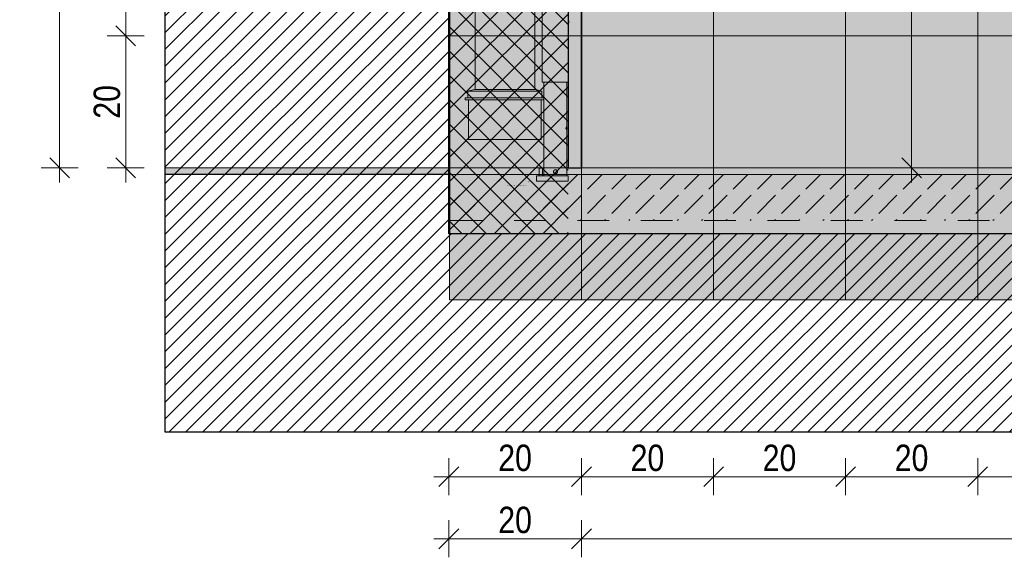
# Model space of a CAD drawing. Header units: millimetres. Extents: x -19885 to 4386, y -353 to 3827.
# Tile 40 of 59: x -6081 to -4590, y -190 to 625. Entities that reach past the tile are written whole.
import ezdxf

# ---------------------------------------------------------------- set-up
doc = ezdxf.new("R2010")
doc.units = ezdxf.units.MM
doc.header["$MEASUREMENT"] = 0
for name, pattern in [('Dashed_line', [750, 500, -250]), ('Przerywana', [96, 48, -48]), ('Wipeout_Contour', [1000, 0, -1000])]:
    doc.linetypes.add(name, pattern=pattern)
for name, color, linetype, lineweight in [('0_Nr_pióra__101', 252, 'Continuous', 5), ('0_Nr_pióra__21', 7, 'Continuous', 25), ('KR_INW_Nr_pióra__101', 252, 'Continuous', 5), ('KR_INW_Nr_pióra__21', 7, 'Continuous', 25), ('KR_INW_Nr_pióra__27', 7, 'Continuous', 25), ('NAPIS_SODON_Nr_pióra__162', 7, 'Continuous', 5), ('NAPIS_SODON_Nr_pióra__164', 7, 'Continuous', 5), ('NAPIS_SODON_Nr_pióra__169', 7, 'Continuous', 5), ('NAPIS_SODON_Nr_pióra__41', 7, 'Continuous', 15), ('PRZEBUDOWA_NISKIE_GK_Nr_pióra__27', 7, 'Continuous', 25)]:
    doc.layers.add(name, color=color, linetype=linetype, lineweight=lineweight)
for name, color, linetype, lineweight, true_color in [('0_Nr_pióra__181', 7, 'Continuous', 0, 0xe8e8e8), ('0_Nr_pióra__189', 7, 'Continuous', 0, 0xd4d4d4), ('0_Nr_pióra__61', 7, 'Continuous', 13, 0x6a6a6a), ('PRZBUDOWA_W_KAN_OPIS_Nr_pióra__20', 7, 'Continuous', 13, 0xb00000), ('PRZEBUDOWA_NISKIE_GK_Nr_pióra__24', 7, 'Continuous', 15, 0x029e21)]:
    doc.layers.add(name, color=color, linetype=linetype, lineweight=lineweight, true_color=true_color)
doc.layers.add('NAPIS_SODON', color=7, linetype='Continuous')
doc.layers.add('PRZBUDOWA_W_KAN_OPIS', color=7, linetype='Continuous')
doc.styles.add('GENERATED_STYLE_1', font='arial.ttf')
doc.styles.add('GENERATED_STYLE_2', font='txt')
doc.dimstyles.new('GENERATED_STYLE__1', dxfattribs={"dimtxt": 40, "dimasz": 28.5, "dimexe": 0.18, "dimexo": 0, "dimgap": 0.09, "dimtad": 1, "dimdec": 0, "dimlfac": 0.1, "dimzin": 0, "dimdsep": 46, "dimtxsty": 'GENERATED_STYLE_2', "dimblk": 'ARROWHEAD_6', "dimblk1": 'ARROWHEAD_6', "dimblk2": 'ARROWHEAD_6', "dimcen": 0.09, "dimclrd": 256, "dimclre": 256, "dimclrt": 256, "dimadec": 1, "dimazin": 0, "dimtfac": 1, "dimtdec": 4, "dimtmove": 0, "dimatfit": 3, "dimfxl": 0, "dimtolj": 1, "dimtzin": 0, "dimarcsym": 0})
doc.dimstyles.new('GENERATED_STYLE__2', dxfattribs={"dimtxt": 40, "dimasz": 28.5, "dimexe": 0.18, "dimexo": 0, "dimgap": 0.09, "dimtad": 1, "dimtih": 1, "dimtoh": 1, "dimdec": 0, "dimlfac": 0.1, "dimzin": 0, "dimdsep": 46, "dimtxsty": 'GENERATED_STYLE_2', "dimblk": 'ARROWHEAD_6', "dimblk1": 'ARROWHEAD_6', "dimblk2": 'ARROWHEAD_6', "dimcen": 0.09, "dimclrd": 256, "dimclre": 256, "dimclrt": 256, "dimadec": 1, "dimazin": 0, "dimtfac": 1, "dimtdec": 4, "dimtmove": 0, "dimatfit": 3, "dimfxl": 0, "dimtolj": 1, "dimtzin": 0, "dimarcsym": 0})

# ---------------------------------------------------------------- blocks, each defined once
blk = doc.blocks.new('*X6')
at = {"layer": 'NAPIS_SODON', "linetype": 'Continuous', "lineweight": 0, "true_color": 0x000000}
for points in [[(-5218, 320), (-5368, 320), (-5368, 300), (-5218, 300)], [(-4918, 320), (-5068, 320), (-5068, 300), (-4918, 300)], [(-4618, 320), (-4768, 320), (-4768, 300), (-4618, 300)]]:
    blk.add_hatch(color=18, dxfattribs=at).paths.add_polyline_path(points)
blk = doc.blocks.new('Wypełnienie_3', base_point=(0, 0))
at = {"layer": 'NAPIS_SODON_Nr_pióra__162', "linetype": 'Continuous'}
blk.add_blockref('*X6', (0, 0), dxfattribs=at)
blk = doc.blocks.new('*D93')
at = {"layer": 'PRZBUDOWA_W_KAN_OPIS_Nr_pióra__20', "linetype": 'Continuous'}
for p, q in [((-4715.2, 1585), (-4745.2, 1615)), ((-4730.2, 1600), (-4730.2, 1622.5)), ((-4702.1, 1600), (-4758.3, 1600)), ((-4730.2, 400), (-4730.2, 1600)), ((-4745.2, 415), (-4715.2, 385)), ((-4702.1, 400), (-4758.3, 400)), ((-4730.2, 377.5), (-4730.2, 400))]:
    blk.add_line(p, q, dxfattribs=at)
at = {"color": 254, "linetype": 'Wipeout_Contour', "lineweight": 0, "ltscale": 19449.207973}
blk.add_wipeout([(-4738.2, 961.6), (-4738.2, 1038.4), (-4778.2, 1038.4), (-4778.2, 961.6)], dxfattribs=at).dxf.layer = 'PRZBUDOWA_W_KAN_OPIS'
at = {"layer": 'PRZBUDOWA_W_KAN_OPIS_Nr_pióra__20', "insert": (-4738.2, 961.6), "char_height": 40, "attachment_point": 7, "rotation": 90, "style": 'GENERATED_STYLE_2'}
blk.add_mtext('\\A1;{\\fArial Narrow|b0|i0|c238|p34;120}', dxfattribs=at)
blk = doc.blocks.new('ARROWHEAD_6')
at = {"color": 0, "linetype": 'Continuous', "lineweight": 0}
for p, q in [((0, 0), (-1, 0)), ((-0.5, -0.5), (0.5, 0.5))]:
    blk.add_line(p, q, dxfattribs=at)
blk = doc.blocks.new('*D94')
at = {"layer": 'PRZBUDOWA_W_KAN_OPIS_Nr_pióra__20', "linetype": 'Continuous'}
for p, q in [((-5935.5, 615), (-5905.5, 585)), ((-5892.4, 600), (-5948.7, 600)), ((-5920.5, 400), (-5920.5, 600)), ((-5935.5, 415), (-5905.5, 385)), ((-5892.4, 400), (-5948.7, 400)), ((-5920.5, 377.5), (-5920.5, 400))]:
    blk.add_line(p, q, dxfattribs=at)
at = {"color": 254, "linetype": 'Wipeout_Contour', "lineweight": 0, "ltscale": 23878.281793}
blk.add_wipeout([(-5928.5, 474.4), (-5928.5, 525.6), (-5968.5, 525.6), (-5968.5, 474.4)], dxfattribs=at).dxf.layer = 'PRZBUDOWA_W_KAN_OPIS'
at = {"layer": 'PRZBUDOWA_W_KAN_OPIS_Nr_pióra__20', "insert": (-5928.5, 474.4), "char_height": 40, "attachment_point": 7, "rotation": 90, "style": 'GENERATED_STYLE_2'}
blk.add_mtext('\\A1;{\\fArial Narrow|b0|i0|c238|p34;20}', dxfattribs=at)
blk = doc.blocks.new('*D95')
at = {"layer": 'PRZBUDOWA_W_KAN_OPIS_Nr_pióra__20', "linetype": 'Continuous'}
for p, q in [((-5935.5, 815), (-5905.5, 785)), ((-5892.4, 800), (-5948.7, 800)), ((-5920.5, 600), (-5920.5, 800)), ((-5935.5, 615), (-5905.5, 585)), ((-5892.4, 600), (-5948.7, 600))]:
    blk.add_line(p, q, dxfattribs=at)
at = {"color": 254, "linetype": 'Wipeout_Contour', "lineweight": 0, "ltscale": 23958.55459}
blk.add_wipeout([(-5928.5, 674.4), (-5928.5, 725.6), (-5968.5, 725.6), (-5968.5, 674.4)], dxfattribs=at).dxf.layer = 'PRZBUDOWA_W_KAN_OPIS'
at = {"layer": 'PRZBUDOWA_W_KAN_OPIS_Nr_pióra__20', "insert": (-5928.5, 674.4), "char_height": 40, "attachment_point": 7, "rotation": 90, "style": 'GENERATED_STYLE_2'}
blk.add_mtext('\\A1;{\\fArial Narrow|b0|i0|c238|p34;20}', dxfattribs=at)
blk = doc.blocks.new('*D107')
at = {"layer": 'PRZBUDOWA_W_KAN_OPIS_Nr_pióra__20', "linetype": 'Continuous'}
for p, q in [((-6035.5, 2615), (-6005.5, 2585)), ((-5992.4, 2600), (-6048.7, 2600)), ((-6020.5, 400), (-6020.5, 2600)), ((-6035.5, 415), (-6005.5, 385)), ((-5992.4, 400), (-6048.7, 400)), ((-6020.5, 377.5), (-6020.5, 400))]:
    blk.add_line(p, q, dxfattribs=at)
at = {"color": 254, "linetype": 'Wipeout_Contour', "lineweight": 0, "ltscale": 24927.494114}
blk.add_wipeout([(-6028.5, 1461.6), (-6028.5, 1538.4), (-6068.5, 1538.4), (-6068.5, 1461.6)], dxfattribs=at).dxf.layer = 'PRZBUDOWA_W_KAN_OPIS'
at = {"layer": 'PRZBUDOWA_W_KAN_OPIS_Nr_pióra__20', "insert": (-6028.5, 1461.6), "char_height": 40, "attachment_point": 7, "rotation": 90, "style": 'GENERATED_STYLE_2'}
blk.add_mtext('\\A1;{\\fArial Narrow|b0|i0|c238|p34;220}', dxfattribs=at)
blk = doc.blocks.new('*D110')
at = {"layer": 'PRZBUDOWA_W_KAN_OPIS_Nr_pióra__20', "linetype": 'Continuous'}
for p, q in [((-5431.2, -96.3), (-5431.2, -40)), ((-5230.2, -96.3), (-5230.2, -40)), ((-5416.2, -53.1), (-5446.2, -83.1)), ((-5215.2, -53.1), (-5245.2, -83.1)), ((-5453.7, -68.1), (-5431.2, -68.1)), ((-5431.2, -68.1), (-5230.2, -68.1))]:
    blk.add_line(p, q, dxfattribs=at)
at = {"color": 254, "linetype": 'Wipeout_Contour', "lineweight": 0, "ltscale": 21323.585004}
blk.add_wipeout([(-5356.3, -60.1), (-5305.1, -60.1), (-5305.1, -20.1), (-5356.3, -20.1)], dxfattribs=at).dxf.layer = 'PRZBUDOWA_W_KAN_OPIS'
at = {"layer": 'PRZBUDOWA_W_KAN_OPIS_Nr_pióra__20', "insert": (-5356.3, -60.1), "char_height": 40, "attachment_point": 7, "style": 'GENERATED_STYLE_2'}
blk.add_mtext('\\A1;{\\fArial Narrow|b0|i0|c238|p34;20}', dxfattribs=at)
blk = doc.blocks.new('*D111')
at = {"layer": 'PRZBUDOWA_W_KAN_OPIS_Nr_pióra__20', "linetype": 'Continuous'}
for p, q in [((-5230.2, -96.3), (-5230.2, -40)), ((-5030.2, -96.3), (-5030.2, -40)), ((-5215.2, -53.1), (-5245.2, -83.1)), ((-5015.2, -53.1), (-5045.2, -83.1)), ((-5230.2, -68.1), (-5030.2, -68.1))]:
    blk.add_line(p, q, dxfattribs=at)
at = {"color": 254, "linetype": 'Wipeout_Contour', "lineweight": 0, "ltscale": 20521.614522}
blk.add_wipeout([(-5155.8, -60.1), (-5104.6, -60.1), (-5104.6, -20.1), (-5155.8, -20.1)], dxfattribs=at).dxf.layer = 'PRZBUDOWA_W_KAN_OPIS'
at = {"layer": 'PRZBUDOWA_W_KAN_OPIS_Nr_pióra__20', "insert": (-5155.8, -60.1), "char_height": 40, "attachment_point": 7, "style": 'GENERATED_STYLE_2'}
blk.add_mtext('\\A1;{\\fArial Narrow|b0|i0|c238|p34;20}', dxfattribs=at)
blk = doc.blocks.new('*D112')
at = {"layer": 'PRZBUDOWA_W_KAN_OPIS_Nr_pióra__20', "linetype": 'Continuous'}
for p, q in [((-5030.2, -96.3), (-5030.2, -40)), ((-4830.2, -96.3), (-4830.2, -40)), ((-5015.2, -53.1), (-5045.2, -83.1)), ((-4815.2, -53.1), (-4845.2, -83.1)), ((-5030.2, -68.1), (-4830.2, -68.1))]:
    blk.add_line(p, q, dxfattribs=at)
at = {"color": 254, "linetype": 'Wipeout_Contour', "lineweight": 0, "ltscale": 19721.646319}
blk.add_wipeout([(-4955.8, -60.1), (-4904.6, -60.1), (-4904.6, -20.1), (-4955.8, -20.1)], dxfattribs=at).dxf.layer = 'PRZBUDOWA_W_KAN_OPIS'
at = {"layer": 'PRZBUDOWA_W_KAN_OPIS_Nr_pióra__20', "insert": (-4955.8, -60.1), "char_height": 40, "attachment_point": 7, "style": 'GENERATED_STYLE_2'}
blk.add_mtext('\\A1;{\\fArial Narrow|b0|i0|c238|p34;20}', dxfattribs=at)
blk = doc.blocks.new('*D113')
at = {"layer": 'PRZBUDOWA_W_KAN_OPIS_Nr_pióra__20', "linetype": 'Continuous'}
for p, q in [((-4830.2, -96.3), (-4830.2, -40)), ((-4630.2, -96.3), (-4630.2, -40)), ((-4815.2, -53.1), (-4845.2, -83.1)), ((-4615.2, -53.1), (-4645.2, -83.1)), ((-4830.2, -68.1), (-4630.2, -68.1))]:
    blk.add_line(p, q, dxfattribs=at)
at = {"color": 254, "linetype": 'Wipeout_Contour', "lineweight": 0, "ltscale": 18921.680811}
blk.add_wipeout([(-4755.8, -60.1), (-4704.6, -60.1), (-4704.6, -20.1), (-4755.8, -20.1)], dxfattribs=at).dxf.layer = 'PRZBUDOWA_W_KAN_OPIS'
at = {"layer": 'PRZBUDOWA_W_KAN_OPIS_Nr_pióra__20', "insert": (-4755.8, -60.1), "char_height": 40, "attachment_point": 7, "style": 'GENERATED_STYLE_2'}
blk.add_mtext('\\A1;{\\fArial Narrow|b0|i0|c238|p34;20}', dxfattribs=at)
blk = doc.blocks.new('*D114')
at = {"layer": 'PRZBUDOWA_W_KAN_OPIS_Nr_pióra__20', "linetype": 'Continuous'}
for p, q in [((-4630.2, -96.3), (-4630.2, -40)), ((-4430.2, -96.3), (-4430.2, -40)), ((-4615.2, -53.1), (-4645.2, -83.1)), ((-4415.2, -53.1), (-4445.2, -83.1)), ((-4630.2, -68.1), (-4430.2, -68.1))]:
    blk.add_line(p, q, dxfattribs=at)
at = {"color": 254, "linetype": 'Wipeout_Contour', "lineweight": 0, "ltscale": 18121.718348}
blk.add_wipeout([(-4555.8, -60.1), (-4504.6, -60.1), (-4504.6, -20.1), (-4555.8, -20.1)], dxfattribs=at).dxf.layer = 'PRZBUDOWA_W_KAN_OPIS'
at = {"layer": 'PRZBUDOWA_W_KAN_OPIS_Nr_pióra__20', "insert": (-4555.8, -60.1), "char_height": 40, "attachment_point": 7, "style": 'GENERATED_STYLE_2'}
blk.add_mtext('\\A1;{\\fArial Narrow|b0|i0|c238|p34;20}', dxfattribs=at)
blk = doc.blocks.new('*D126')
at = {"layer": 'PRZBUDOWA_W_KAN_OPIS_Nr_pióra__20', "linetype": 'Continuous'}
for p, q in [((-5431.2, -190.3), (-5431.2, -134)), ((-5230.2, -190.3), (-5230.2, -134)), ((-5416.2, -147.2), (-5446.2, -177.2)), ((-5215.2, -147.2), (-5245.2, -177.2)), ((-5453.7, -162.2), (-5431.2, -162.2)), ((-5431.2, -162.2), (-5230.2, -162.2))]:
    blk.add_line(p, q, dxfattribs=at)
at = {"color": 254, "linetype": 'Wipeout_Contour', "lineweight": 0, "ltscale": 21329.732762}
blk.add_wipeout([(-5356.3, -154.2), (-5305.1, -154.2), (-5305.1, -114.2), (-5356.3, -114.2)], dxfattribs=at).dxf.layer = 'PRZBUDOWA_W_KAN_OPIS'
at = {"layer": 'PRZBUDOWA_W_KAN_OPIS_Nr_pióra__20', "insert": (-5356.3, -154.2), "char_height": 40, "attachment_point": 7, "style": 'GENERATED_STYLE_2'}
blk.add_mtext('\\A1;{\\fArial Narrow|b0|i0|c238|p34;20}', dxfattribs=at)
blk = doc.blocks.new('*D127')
at = {"layer": 'PRZBUDOWA_W_KAN_OPIS_Nr_pióra__20', "linetype": 'Continuous'}
for p, q in [((-5230.2, -190.3), (-5230.2, -134)), ((-2404.4, -190.3), (-2404.4, -134)), ((-5215.2, -147.2), (-5245.2, -177.2)), ((-2419.4, -177.2), (-2389.4, -147.2)), ((-5230.2, -162.2), (-2404.4, -162.2)), ((-2404.4, -162.2), (-2381.9, -162.2))]:
    blk.add_line(p, q, dxfattribs=at)
at = {"color": 254, "linetype": 'Wipeout_Contour', "lineweight": 0, "ltscale": 15278.901146}
blk.add_wipeout([(-3855.7, -154.2), (-3778.9, -154.2), (-3778.9, -114.2), (-3855.7, -114.2)], dxfattribs=at).dxf.layer = 'PRZBUDOWA_W_KAN_OPIS'
at = {"layer": 'PRZBUDOWA_W_KAN_OPIS_Nr_pióra__20', "insert": (-3855.7, -154.2), "char_height": 40, "attachment_point": 7, "style": 'GENERATED_STYLE_2'}
blk.add_mtext('\\A1;{\\fArial Narrow|b0|i0|c238|p34;283}', dxfattribs=at)

msp = doc.modelspace()

# ---------------------------------------------------------------- hatches: boundary and pattern name
at = {"layer": '0_Nr_pióra__181', "linetype": 'Continuous', "lineweight": 0, "true_color": 0xf9f9f9}
for points in [[(-5430.2, 800), (-5230.2, 800), (-5230.2, 600), (-5430.2, 600)], [(-5230.2, 800), (-5030.2, 800), (-5030.2, 600), (-5230.2, 600)], [(-5030.2, 800), (-4830.2, 800), (-4830.2, 600), (-5030.2, 600)], [(-4830.2, 800), (-4630.2, 800), (-4630.2, 600), (-4830.2, 600)], [(-4630.2, 800), (-4430.2, 800), (-4430.2, 600), (-4630.2, 600)], [(-5430.2, 600), (-5230.2, 600), (-5230.2, 400), (-5430.2, 400)], [(-5230.2, 600), (-5030.2, 600), (-5030.2, 400), (-5230.2, 400)], [(-5030.2, 600), (-4830.2, 600), (-4830.2, 400), (-5030.2, 400)], [(-4830.2, 600), (-4630.2, 600), (-4630.2, 400), (-4830.2, 400)], [(-4630.2, 600), (-4430.2, 600), (-4430.2, 400), (-4630.2, 400)], [(-5430.2, 400), (-5230.2, 400), (-5230.2, 200), (-5430.2, 200)], [(-5230.2, 400), (-5030.2, 400), (-5030.2, 200), (-5230.2, 200)], [(-5030.2, 400), (-4830.2, 400), (-4830.2, 200), (-5030.2, 200)], [(-4830.2, 400), (-4630.2, 400), (-4630.2, 200), (-4830.2, 200)], [(-4630.2, 400), (-4430.2, 400), (-4430.2, 200), (-4630.2, 200)]]:
    msp.add_hatch(color=7, dxfattribs=at).paths.add_polyline_path(points)
at = {"layer": 'NAPIS_SODON_Nr_pióra__164', "linetype": 'Continuous', "lineweight": 0, "true_color": 0xbb9a81}
for points in [[(-5861.2, 400), (-5431.2, 400), (-5431.2, 390), (-5861.2, 390)], [(-2404.4, 400), (-5431.2, 400), (-5431.2, 390), (-2404.4, 390)]]:
    msp.add_hatch(color=33, dxfattribs=at).paths.add_polyline_path(points)
at = {"layer": 'NAPIS_SODON_Nr_pióra__169', "linetype": 'Continuous'}
h = msp.add_hatch(dxfattribs=at)
h.set_pattern_fill('Beton', color=256, style=0, pattern_type=2)
h.set_pattern_definition([(45, (0, 0), (-36.76955, 36.76955), [39, -13]), (45, (4e-15, 36.77), (-36.76955, 36.76955), [39, -13])])
h.paths.add_polyline_path([(-2404.4, 390), (-5431.2, 390), (-5431.2, 320), (-2404.4, 320)])
at = {"layer": 'PRZEBUDOWA_NISKIE_GK_Nr_pióra__24', "linetype": 'Continuous'}
h = msp.add_hatch(dxfattribs=at)
h.set_pattern_fill('Bloczki_betonowe', color=256, style=0, pattern_type=2)
h.set_pattern_definition([(45, (0, 0), (-18.38478, 18.38478), []), (135, (0, 0), (18.38478, 18.38478), [])])
h.paths.add_polyline_path([(-5430.2, 1600), (-5430.2, 300), (-5250.2, 300), (-5250.2, 1600)])

# ---------------------------------------------------------------- linework, layer by layer
at = {"layer": '0_Nr_pióra__101', "linetype": 'Continuous', "flags": 128}
for points in [[(-5430.2, 800), (-5230.2, 800), (-5230.2, 600), (-5430.2, 600)], [(-5230.2, 800), (-5030.2, 800), (-5030.2, 600), (-5230.2, 600)], [(-5030.2, 800), (-4830.2, 800), (-4830.2, 600), (-5030.2, 600)], [(-4830.2, 800), (-4630.2, 800), (-4630.2, 600), (-4830.2, 600)], [(-4630.2, 800), (-4430.2, 800), (-4430.2, 600), (-4630.2, 600)], [(-5430.2, 600), (-5230.2, 600), (-5230.2, 400), (-5430.2, 400)], [(-5230.2, 600), (-5030.2, 600), (-5030.2, 400), (-5230.2, 400)], [(-5030.2, 600), (-4830.2, 600), (-4830.2, 400), (-5030.2, 400)], [(-4830.2, 600), (-4630.2, 600), (-4630.2, 400), (-4830.2, 400)], [(-4630.2, 600), (-4430.2, 600), (-4430.2, 400), (-4630.2, 400)], [(-5430.2, 400), (-5230.2, 400), (-5230.2, 200), (-5430.2, 200)], [(-5230.2, 400), (-5030.2, 400), (-5030.2, 200), (-5230.2, 200)], [(-5030.2, 400), (-4830.2, 400), (-4830.2, 200), (-5030.2, 200)], [(-4830.2, 400), (-4630.2, 400), (-4630.2, 200), (-4830.2, 200)], [(-4630.2, 400), (-4430.2, 400), (-4430.2, 200), (-4630.2, 200)]]:
    msp.add_lwpolyline(points, close=True, dxfattribs=at)
at = {"layer": 'KR_INW_Nr_pióra__27', "linetype": 'Continuous'}
for p, q in [((-5861.2, 3100), (-5861.2, 400)), ((-5431.2, 3100), (-5431.2, 400)), ((-5861.2, 400), (-5861.2, 390)), ((-5431.2, 390), (-5861.2, 390)), ((-5431.2, 400), (-5431.2, 390))]:
    msp.add_line(p, q, dxfattribs=at)
at = {"layer": 'NAPIS_SODON_Nr_pióra__41', "linetype": 'Continuous'}
for p, q in [((-5861.2, 400), (-5431.2, 400)), ((-5861.2, 390), (-5431.2, 390)), ((-2404.4, 400), (-5431.2, 400)), ((-2404.4, 390), (-5431.2, 390))]:
    msp.add_line(p, q, dxfattribs=at)
at = {"layer": 'NAPIS_SODON_Nr_pióra__41', "linetype": 'Przerywana'}
msp.add_line((-2404.4, 320), (-5431.2, 320), dxfattribs=at)
at = {"layer": 'PRZEBUDOWA_NISKIE_GK_Nr_pióra__27', "linetype": 'Continuous'}
for p, q in [((-5430.2, 1600), (-5430.2, 300)), ((-5230.2, 1600), (-5230.2, 400))]:
    msp.add_line(p, q, dxfattribs=at)

# ---------------------------------------------------------------- block references
at = {"layer": 'NAPIS_SODON_Nr_pióra__162', "linetype": 'Continuous'}
msp.add_blockref('Wypełnienie_3', (0, 0), dxfattribs=at)

# ---------------------------------------------------------------- next in the draw order: dimensions: what is measured, and where the dimension line sits
at = {"layer": 'PRZBUDOWA_W_KAN_OPIS', "color": 14, "linetype": 'Continuous', "lineweight": 13, "true_color": 0xb00000}
dim = msp.add_linear_dim(base=(-4730.2, 1600), p1=(-5230.2, 400), p2=(-5230.2, 1600), angle=90, dimstyle='GENERATED_STYLE__1', dxfattribs=at)
dim.commit()
dim.dimension.update_dxf_attribs({"geometry": '*D93', "text_midpoint": (-4758.2, 1007.1), "dimtype": 160, "text_rotation": 90})

# ---------------------------------------------------------------- next in the draw order: dimensions: what is measured, and where the dimension line sits
dim = msp.add_linear_dim(base=(-5920.5, 600), p1=(-4830.2, 400), p2=(-4830.2, 600), angle=90, dimstyle='GENERATED_STYLE__1', dxfattribs=at)
dim.commit()
dim.dimension.update_dxf_attribs({"geometry": '*D94', "text_midpoint": (-5948.5, 504.8), "dimtype": 160, "text_rotation": 90})

# ---------------------------------------------------------------- next in the draw order: linework, layer by layer
at = {"layer": '0_Nr_pióra__61', "linetype": 'Dashed_line'}
for p, q in [((-5289.7, 530), (-5285.7, 530)), ((-5253.7, 530), (-5285.7, 530)), ((-5392.3, 518.8), (-5402.3, 516.4)), ((-5402.3, 516.4), (-5290.1, 516.4)), ((-5402.3, 516.4), (-5402.3, 506.3)), ((-5392.3, 518.8), (-5300.1, 518.8)), ((-5300.1, 518.8), (-5290.1, 516.4)), ((-5290.1, 516.4), (-5290.1, 506.3)), ((-5401.2, 502.8), (-5401.2, 442.8)), ((-5291.2, 502.8), (-5291.2, 442.8)), ((-5252.7, 460), (-5252.7, 462.5)), ((-5252.7, 460), (-5255.2, 460)), ((-5252.7, 460), (-5252.7, 457.5)), ((-5401.2, 442.8), (-5291.2, 442.8))]:
    msp.add_line(p, q, dxfattribs=at)

# ---------------------------------------------------------------- next in the draw order: dimensions: what is measured, and where the dimension line sits
at = {"layer": 'PRZBUDOWA_W_KAN_OPIS', "color": 14, "linetype": 'Continuous', "lineweight": 13, "true_color": 0xb00000}
dim = msp.add_linear_dim(base=(-5920.5, 800), p1=(-4830.2, 600), p2=(-4830.2, 800), angle=90, dimstyle='GENERATED_STYLE__1', dxfattribs=at)
dim.commit()
dim.dimension.update_dxf_attribs({"geometry": '*D95', "text_midpoint": (-5948.5, 704.8), "dimtype": 160, "text_rotation": 90})

# ---------------------------------------------------------------- next in the draw order: linework, layer by layer
at = {"layer": '0_Nr_pióra__61', "linetype": 'Dashed_line'}
for p, q in [((-5289.7, 530), (-5289.7, 1578)), ((-5391.4, 518.8), (-5391.4, 644.8)), ((-5301, 518.8), (-5301, 644.8)), ((-5249.4, 623), (-5249.7, 623)), ((-5249.7, 619.5), (-5249.4, 619.5)), ((-5249.4, 619.5), (-5249.4, 623))]:
    msp.add_line(p, q, dxfattribs=at)

# ---------------------------------------------------------------- next in the draw order: dimensions: what is measured, and where the dimension line sits
at = {"layer": 'PRZBUDOWA_W_KAN_OPIS', "color": 14, "linetype": 'Continuous', "lineweight": 13, "true_color": 0xb00000}
dim = msp.add_linear_dim(base=(-6020.5, 2600), p1=(-5920.5, 400), p2=(-5411.2, 2600), angle=90, dimstyle='GENERATED_STYLE__1', dxfattribs=at)
dim.commit()
dim.dimension.update_dxf_attribs({"geometry": '*D107', "text_midpoint": (-6048.5, 1507.1), "dimtype": 160, "text_rotation": 90})

# ---------------------------------------------------------------- next in the draw order: linework, layer by layer
at = {"layer": '0_Nr_pióra__61', "linetype": 'Dashed_line'}
for p, q in [((-5406.2, 506.3), (-5287.2, 506.3)), ((-5406.2, 506.3), (-5406.2, 502.8)), ((-5406.2, 502.8), (-5287.2, 502.8))]:
    msp.add_line(p, q, dxfattribs=at)

# ---------------------------------------------------------------- next in the draw order: dimensions: what is measured, and where the dimension line sits
at = {"layer": 'PRZBUDOWA_W_KAN_OPIS', "color": 14, "linetype": 'Continuous', "lineweight": 13, "true_color": 0xb00000}
dim = msp.add_linear_dim(base=(-5230.2, -68.1), p1=(-5431.2, 390), p2=(-5230.2, 400), dimstyle='GENERATED_STYLE__2', dxfattribs=at)
dim.commit()
dim.dimension.update_dxf_attribs({"geometry": '*D110', "text_midpoint": (-5326, -40.1), "dimtype": 160})

# ---------------------------------------------------------------- next in the draw order: dimensions: what is measured, and where the dimension line sits
dim = msp.add_linear_dim(base=(-5030.2, -68.1), p1=(-5230.2, 400), p2=(-5030.2, 600), dimstyle='GENERATED_STYLE__2', dxfattribs=at)
dim.commit()
dim.dimension.update_dxf_attribs({"geometry": '*D111', "text_midpoint": (-5125.5, -40.1), "dimtype": 160})

# ---------------------------------------------------------------- next in the draw order: linework, layer by layer
at = {"layer": '0_Nr_pióra__61', "linetype": 'Dashed_line'}
for p, q in [((-5249.7, 1578), (-5249.7, 530)), ((-5253.7, 530), (-5249.7, 530)), ((-5253.4, 459.3), (-5252, 460.7)), ((-5253.4, 460.7), (-5252, 459.3)), ((-5252.7, 460), (-5250.2, 460))]:
    msp.add_line(p, q, dxfattribs=at)

# ---------------------------------------------------------------- next in the draw order: dimensions: what is measured, and where the dimension line sits
at = {"layer": 'PRZBUDOWA_W_KAN_OPIS', "color": 14, "linetype": 'Continuous', "lineweight": 13, "true_color": 0xb00000}
for base, p1, p2, picture, middle in [((-4830.2, -68.1), (-5030.2, 600), (-4830.2, 600), '*D112', (-4925.5, -40.1)), ((-5230.2, -162.2), (-5431.2, 390), (-5230.2, 400), '*D126', (-5326, -134.2))]:
    dim = msp.add_linear_dim(base=base, p1=p1, p2=p2, dimstyle='GENERATED_STYLE__2', dxfattribs=at)
    dim.commit()
    dim.dimension.update_dxf_attribs({"geometry": picture, "text_midpoint": middle, "dimtype": 160})

# ---------------------------------------------------------------- next in the draw order: linework, layer by layer
at = {"layer": '0_Nr_pióra__61', "linetype": 'Dashed_line'}
for p, q in [((-5287.2, 388), (-5287.2, 530)), ((-5298.2, 388), (-5295.7, 388)), ((-5298.2, 388), (-5298.2, 380)), ((-5295.7, 388), (-5252.7, 388)), ((-5293.7, 400), (-5294.2, 399.5)), ((-5289.2, 399.5), (-5294.2, 399.5)), ((-5294.2, 388), (-5294.2, 399.5)), ((-5293.7, 400), (-5289.7, 400)), ((-5289.2, 399.5), (-5289.7, 400)), ((-5289.2, 388), (-5289.2, 399.5)), ((-5295.7, 380), (-5298.2, 380)), ((-5252.7, 380), (-5295.7, 380))]:
    msp.add_line(p, q, dxfattribs=at)
msp.add_circle((-5269.7, 394), 3, dxfattribs=at)

# ---------------------------------------------------------------- next in the draw order: texts
at = {"layer": '0_Nr_pióra__189', "linetype": 'Continuous', "char_height": 1.4, "attachment_point": 7, "style": 'GENERATED_STYLE_1'}
for s, insert in [('\\A1;{\\fArial|b0|i0|c238|p38;DF WC Ome12 H112 90/110 DE}', (-5342.1, 372.3)), ('\\A1;{\\fArial|b0|i0|c238|p38;Geberit}', (-5315.6, 377.8))]:
    msp.add_mtext(s, dxfattribs=dict(at, insert=insert))

# ---------------------------------------------------------------- next in the draw order: dimensions: what is measured, and where the dimension line sits
at = {"layer": 'PRZBUDOWA_W_KAN_OPIS', "color": 14, "linetype": 'Continuous', "lineweight": 13, "true_color": 0xb00000}
dim = msp.add_linear_dim(base=(-4630.2, -68.1), p1=(-4830.2, 600), p2=(-4630.2, 600), dimstyle='GENERATED_STYLE__2', dxfattribs=at)
dim.commit()
dim.dimension.update_dxf_attribs({"geometry": '*D113', "text_midpoint": (-4725.5, -40.1), "dimtype": 160})

# ---------------------------------------------------------------- next in the draw order: dimensions: what is measured, and where the dimension line sits
dim = msp.add_linear_dim(base=(-4430.2, -68.1), p1=(-4630.2, 600), p2=(-4430.2, 579.8), dimstyle='GENERATED_STYLE__2', dxfattribs=at)
dim.commit()
dim.dimension.update_dxf_attribs({"geometry": '*D114', "text_midpoint": (-4525.5, -40.1), "dimtype": 160})

# ---------------------------------------------------------------- next in the draw order: dimensions: what is measured, and where the dimension line sits
dim = msp.add_linear_dim(base=(-2404.4, -162.2), p1=(-5230.2, 400), p2=(-2404.4, 300), dimstyle='GENERATED_STYLE__2', dxfattribs=at)
dim.commit()
dim.dimension.update_dxf_attribs({"geometry": '*D127', "text_midpoint": (-3810.2, -134.2), "dimtype": 160})

# ---------------------------------------------------------------- next in the draw order: hatches: boundary and pattern name
at = {"layer": '0_Nr_pióra__21', "linetype": 'Continuous', "lineweight": 13}
msp.add_hatch(color=9, dxfattribs=at).paths.add_polyline_path([(-5250.2, 1600), (-5431.2, 1600), (-5431.2, 1580), (-5250.2, 1580), (-5250.2, 400), (-5230.2, 400), (-5230.2, 1580), (-5230.2, 1600)])
at = {"layer": 'KR_INW_Nr_pióra__101', "linetype": 'Continuous'}
h = msp.add_hatch(dxfattribs=at)
h.set_pattern_fill('Cegła_licówka', color=256, style=0, pattern_type=2)
h.set_pattern_definition([(45, (0, 0), (-12.72792, 12.72792), [])])
h.paths.add_polyline_path([(-5861.2, 0), (-5637.6, 0), (-5551.5, 0), (-2294.4, 0), (-2294.4, 300), (-2294.4, 3100), (-2294.4, 3400), (-5861.2, 3400), (-5861.2, 3100), (-5861.2, 390)])
h.paths.add_polyline_path([(-5431.2, 390), (-5431.2, 3100), (-2404.4, 3100), (-2404.4, 300), (-5431.2, 300)], flags=0)

# ---------------------------------------------------------------- next in the draw order: linework, layer by layer
at = {"layer": '0_Nr_pióra__21', "linetype": 'Continuous', "flags": 128}
msp.add_lwpolyline([(-5250.2, 1600), (-5431.2, 1600), (-5431.2, 1580), (-5250.2, 1580), (-5250.2, 400), (-5230.2, 400), (-5230.2, 1580), (-5230.2, 1600)], close=True, dxfattribs=at)
at = {"layer": '0_Nr_pióra__61', "linetype": 'Dashed_line'}
for p, q in [((-5252.2, 530), (-5252.2, 388)), ((-5252.7, 388), (-5250.2, 388)), ((-5250.2, 380), (-5250.2, 388)), ((-5250.2, 380), (-5252.7, 380))]:
    msp.add_line(p, q, dxfattribs=at)
at = {"layer": 'KR_INW_Nr_pióra__21', "linetype": 'Continuous', "flags": 128}
for points in [[(-5861.2, 0), (-5637.6, 0), (-5551.5, 0), (-2294.4, 0), (-2294.4, 300), (-2294.4, 3100), (-2294.4, 3400), (-5861.2, 3400), (-5861.2, 3100), (-5861.2, 390)], [(-5431.2, 390), (-5431.2, 3100), (-2404.4, 3100), (-2404.4, 300), (-5431.2, 300)]]:
    msp.add_lwpolyline(points, close=True, dxfattribs=at)

doc.saveas('drawing.dxf')
